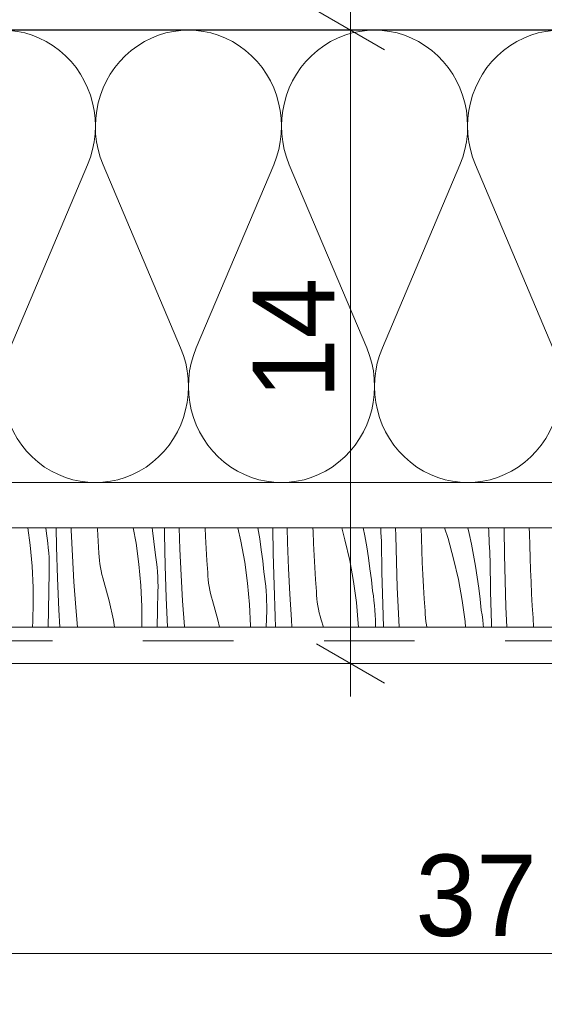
# Model space of a CAD drawing. Extents: x -349320 to -347218, y 9967 to 12937.
# Tile 8 of 16: x -347888 to -347772, y 11822 to 12039. Entities that reach past the tile are written whole.
import ezdxf

# ---------------------------------------------------------------- set-up
doc = ezdxf.new("R2010")
doc.units = 0
doc.header["$MEASUREMENT"] = 0
doc.linetypes.add('Przerywana', pattern=[40, 20, -20])
for name, color, linetype, lineweight in [('ARCH dach_Nr_Pióra__21', 7, 'Continuous', 13), ('Arch ocieplenie_Nr_Pióra__21', 7, 'Continuous', 13), ('Arch opisy_Nr_Pióra__21', 7, 'Continuous', 13), ('Arch wykończenie_Nr_Pióra__21', 7, 'Continuous', 13), ('INWENT WYMIARY_Nr_Pióra__21', 7, 'Continuous', 13), ('INWENT.ŚCIANY_Nr_Pióra__1', 7, 'Continuous', 25)]:
    doc.layers.add(name, color=color, linetype=linetype, lineweight=lineweight)
doc.layers.add('Arch ocieplenie', color=7, linetype='Continuous')
doc.layers.add('INWENT WYMIARY', color=7, linetype='Continuous')
for name, color, linetype, lineweight, true_color in [('Arch ocieplenie_Nr_Pióra__2', 7, 'Continuous', 13, 0x7f7f7f), ('Arch ocieplenie_Nr_Pióra__44', 7, 'Continuous', 18, 0x029e21), ('Arch wykończenie_Nr_Pióra__4', 7, 'Continuous', 20, 0x029e21), ('Arch wykończenie_Nr_Pióra__9', 7, 'Continuous', 13, 0x3dad99)]:
    doc.layers.add(name, color=color, linetype=linetype, lineweight=lineweight, true_color=true_color)
doc.styles.add('GENERATED_STYLE_1', font='txt')
doc.dimstyles.new('GENERATED_STYLE__1', dxfattribs={"dimtxt": 18, "dimasz": 11.4, "dimexe": 0.18, "dimexo": 0, "dimgap": 0.09, "dimtad": 1, "dimdec": 0, "dimlfac": 0.1, "dimzin": 0, "dimdsep": 46, "dimtxsty": 'GENERATED_STYLE_1', "dimblk": 'ARROWHEAD_2', "dimblk1": 'ARROWHEAD_2', "dimblk2": 'ARROWHEAD_2', "dimcen": 0.09, "dimclrd": 7, "dimclre": 7, "dimclrt": 7, "dimazin": 0, "dimtfac": 1, "dimtdec": 4, "dimtmove": 0, "dimatfit": 3, "dimfxl": 0, "dimtolj": 1, "dimtzin": 0, "dimarcsym": 0})
doc.dimstyles.new('GENERATED_STYLE__2', dxfattribs={"dimtxt": 18, "dimasz": 11.4, "dimexe": 0.18, "dimexo": 0, "dimgap": 0.09, "dimtad": 1, "dimtih": 1, "dimtoh": 1, "dimdec": 0, "dimlfac": 0.1, "dimzin": 0, "dimdsep": 46, "dimtxsty": 'GENERATED_STYLE_1', "dimblk": 'ARROWHEAD_2', "dimblk1": 'ARROWHEAD_2', "dimblk2": 'ARROWHEAD_2', "dimcen": 0.09, "dimclrd": 7, "dimclre": 7, "dimclrt": 7, "dimazin": 0, "dimtfac": 1, "dimtdec": 4, "dimtmove": 0, "dimatfit": 3, "dimfxl": 0, "dimtolj": 1, "dimtzin": 0, "dimarcsym": 0})
doc.dimstyles.new('GENERATED_STYLE__3', dxfattribs={"dimtxt": 18, "dimasz": 11.4, "dimexe": 0.18, "dimexo": 0, "dimgap": 0.09, "dimtad": 1, "dimtih": 1, "dimtoh": 1, "dimdec": 0, "dimlfac": 0.1, "dimzin": 0, "dimdsep": 46, "dimtxsty": 'GENERATED_STYLE_1', "dimblk": 'ARROWHEAD_2', "dimblk1": 'ARROWHEAD_2', "dimblk2": 'ARROWHEAD_2', "dimcen": 0.09, "dimclrd": 7, "dimclre": 7, "dimclrt": 7, "dimazin": 0, "dimtfac": 1, "dimtdec": 4, "dimtmove": 2, "dimatfit": 3, "dimfxl": 0, "dimtolj": 1, "dimtzin": 0, "dimarcsym": 0})
doc.dimstyles.new('GENERATED_STYLE__4', dxfattribs={"dimtxt": 0.18, "dimasz": 10.944, "dimexe": 0.18, "dimexo": 0.0625, "dimgap": 0.09, "dimtad": 0, "dimtih": 1, "dimtoh": 1, "dimdec": 4, "dimzin": 0, "dimdsep": 46, "dimcen": 0.09, "dimadec": 0, "dimazin": 0, "dimtfac": 1, "dimtdec": 4, "dimtmove": 0, "dimatfit": 3, "dimldrblk": 'ARROWHEAD_11', "dimfxl": 0, "dimtolj": 1, "dimtzin": 0, "dimarcsym": 0})

# ---------------------------------------------------------------- blocks, each defined once
blk = doc.blocks.new('*X4')
at = {"layer": 'Arch ocieplenie_Nr_Pióra__2', "linetype": 'Continuous'}
for p, q in [((-347886.18, 11926.95), (-347885.67, 11923.13)), ((-347882.21, 11926.95), (-347882.08, 11925.69)), ((-347881.91, 11924.63), (-347882.08, 11925.69)), ((-347879.84, 11922.75), (-347879.95, 11926.95)), ((-347876.62, 11926.44), (-347876.64, 11926.95)), ((-347876.35, 11920.73), (-347876.62, 11926.44)), ((-347870.82, 11926.62), (-347870.84, 11926.95)), ((-347870.65, 11923.96), (-347870.82, 11926.62)), ((-347862.9, 11926.95), (-347862.29, 11923.56)), ((-347858.72, 11926.95), (-347858.63, 11926.33)), ((-347858.63, 11926.33), (-347858.33, 11923.9)), ((-347856, 11925.5), (-347856.03, 11926.95)), ((-347852.61, 11922.21), (-347852.78, 11926.95)), ((-347846.95, 11925.05), (-347847.05, 11926.95)), ((-347839.79, 11926.95), (-347839.11, 11923.95)), ((-347835.35, 11926.95), (-347834.97, 11924.53)), ((-347831.99, 11921.26), (-347832.08, 11926.95)), ((-347828.8, 11923.68), (-347828.88, 11926.95)), ((-347823.18, 11926.14), (-347823.21, 11926.95)), ((-347823.07, 11923.47), (-347823.18, 11926.14)), ((-347816.86, 11926.95), (-347816.14, 11924.31)), ((-347812.11, 11926.95), (-347811.76, 11925.13)), ((-347808.23, 11926.81), (-347808.24, 11926.95)), ((-347808.19, 11925.88), (-347808.23, 11926.81)), ((-347808.14, 11924.94), (-347808.19, 11925.88)), ((-347804.92, 11925.16), (-347804.94, 11926.95)), ((-347799.26, 11924.56), (-347799.32, 11926.95)), ((-347794.13, 11926.95), (-347793.37, 11924.61)), ((-347788.99, 11926.95), (-347788.71, 11925.71)), ((-347788.71, 11925.71), (-347788.21, 11923.31)), ((-347784.39, 11926.32), (-347784.41, 11926.95)), ((-347784.35, 11925.38), (-347784.39, 11926.32)), ((-347780.98, 11926.65), (-347780.99, 11926.95)), ((-347780.91, 11920.93), (-347780.98, 11926.65)), ((-347775.37, 11925.66), (-347775.47, 11926.95)), ((-347775.32, 11922.99), (-347775.37, 11925.66)), ((-347881.77, 11923.56), (-347881.91, 11924.63)), ((-347881.66, 11922.49), (-347881.77, 11923.56)), ((-347870.47, 11921.31), (-347870.65, 11923.96)), ((-347862.29, 11923.56), (-347861.65, 11918.9)), ((-347858.33, 11923.9), (-347858.06, 11921.46)), ((-347855.83, 11918.52), (-347856, 11925.5)), ((-347846.81, 11922.39), (-347846.95, 11925.05)), ((-347839.11, 11923.95), (-347838.27, 11919.33)), ((-347834.97, 11924.53), (-347834.62, 11922.1)), ((-347828.59, 11917.97), (-347828.8, 11923.68)), ((-347822.94, 11920.81), (-347823.07, 11923.47)), ((-347816.14, 11924.31), (-347815.1, 11919.72)), ((-347811.76, 11925.13), (-347811.34, 11922.72)), ((-347808.09, 11924.01), (-347808.14, 11924.94)), ((-347807.97, 11917.03), (-347808.09, 11924.01)), ((-347804.78, 11919.45), (-347804.92, 11925.16)), ((-347799.17, 11921.9), (-347799.26, 11924.56)), ((-347793.37, 11924.61), (-347792.13, 11920.07)), ((-347784.31, 11924.45), (-347784.35, 11925.38)), ((-347784.26, 11923.51), (-347784.31, 11924.45)), ((-347784.22, 11922.58), (-347784.26, 11923.51)), ((-347885.67, 11923.13), (-347885.24, 11918.45)), ((-347881.57, 11921.42), (-347881.66, 11922.49)), ((-347881.5, 11920.35), (-347881.57, 11921.42)), ((-347879.61, 11915.77), (-347879.84, 11922.75)), ((-347870.43, 11920.52), (-347870.47, 11921.31)), ((-347857.9, 11920.39), (-347858.06, 11921.46)), ((-347852.34, 11916.5), (-347852.61, 11922.21)), ((-347846.64, 11919.73), (-347846.81, 11922.39)), ((-347834.62, 11922.1), (-347834.31, 11919.66)), ((-347831.81, 11914.28), (-347831.99, 11921.26)), ((-347811.34, 11922.72), (-347810.95, 11920.29)), ((-347799.06, 11919.24), (-347799.17, 11921.9)), ((-347788.21, 11923.31), (-347787.75, 11920.9)), ((-347784.17, 11921.65), (-347784.22, 11922.58)), ((-347784.13, 11920.71), (-347784.17, 11921.65)), ((-347775.24, 11920.33), (-347775.32, 11922.99)), ((-347881.46, 11919.27), (-347881.5, 11920.35)), ((-347881.45, 11918.19), (-347881.46, 11919.27)), ((-347876.01, 11915.02), (-347876.35, 11920.73)), ((-347870.37, 11919.73), (-347870.43, 11920.52)), ((-347870.28, 11918.95), (-347870.37, 11919.73)), ((-347857.76, 11919.33), (-347857.9, 11920.39)), ((-347857.64, 11918.26), (-347857.76, 11919.33)), ((-347846.46, 11917.07), (-347846.64, 11919.73)), ((-347838.27, 11919.33), (-347837.64, 11914.67)), ((-347834.31, 11919.66), (-347834.05, 11917.22)), ((-347822.79, 11918.15), (-347822.94, 11920.81)), ((-347815.1, 11919.72), (-347814.26, 11915.09)), ((-347810.95, 11920.29), (-347810.61, 11917.86)), ((-347804.58, 11913.74), (-347804.78, 11919.45)), ((-347798.93, 11916.58), (-347799.06, 11919.24)), ((-347792.13, 11920.07), (-347791.08, 11915.49)), ((-347787.75, 11920.9), (-347787.32, 11918.48)), ((-347784.08, 11919.78), (-347784.13, 11920.71)), ((-347783.96, 11912.79), (-347784.08, 11919.78)), ((-347780.77, 11915.22), (-347780.91, 11920.93)), ((-347775.15, 11917.67), (-347775.24, 11920.33)), ((-347885.24, 11918.45), (-347885.02, 11913.75)), ((-347881.55, 11912.94), (-347881.46, 11917.12)), ((-347881.46, 11917.12), (-347881.45, 11918.19)), ((-347870.16, 11918.16), (-347870.28, 11918.95)), ((-347870.02, 11917.39), (-347870.16, 11918.16)), ((-347869.84, 11916.62), (-347870.02, 11917.39)), ((-347861.65, 11918.9), (-347861.23, 11914.21)), ((-347857.55, 11917.19), (-347857.64, 11918.26)), ((-347857.49, 11916.11), (-347857.55, 11917.19)), ((-347855.6, 11911.54), (-347855.83, 11918.52)), ((-347846.42, 11916.28), (-347846.46, 11917.07)), ((-347833.88, 11916.16), (-347834.05, 11917.22)), ((-347828.32, 11912.26), (-347828.59, 11917.97)), ((-347822.63, 11915.49), (-347822.79, 11918.15)), ((-347810.61, 11917.86), (-347810.3, 11915.43)), ((-347807.8, 11910.05), (-347807.97, 11917.03)), ((-347787.32, 11918.48), (-347786.94, 11916.06)), ((-347775.04, 11915.01), (-347775.15, 11917.67)), ((-347879.32, 11908.8), (-347879.61, 11915.77)), ((-347875.61, 11909.32), (-347876.01, 11915.02)), ((-347869.64, 11915.85), (-347869.84, 11916.62)), ((-347869.42, 11915.1), (-347869.64, 11915.85)), ((-347868.21, 11910.83), (-347869.42, 11915.1)), ((-347857.45, 11915.04), (-347857.49, 11916.11)), ((-347857.43, 11913.96), (-347857.45, 11915.04)), ((-347852, 11910.79), (-347852.34, 11916.5)), ((-347846.36, 11915.5), (-347846.42, 11916.28)), ((-347846.27, 11914.71), (-347846.36, 11915.5)), ((-347846.15, 11913.93), (-347846.27, 11914.71)), ((-347837.64, 11914.67), (-347837.21, 11909.98)), ((-347833.74, 11915.09), (-347833.88, 11916.16)), ((-347833.63, 11914.02), (-347833.74, 11915.09)), ((-347822.44, 11912.84), (-347822.63, 11915.49)), ((-347814.26, 11915.09), (-347813.62, 11910.43)), ((-347810.3, 11915.43), (-347810.04, 11912.99)), ((-347798.78, 11913.92), (-347798.93, 11916.58)), ((-347791.08, 11915.49), (-347790.24, 11910.86)), ((-347786.94, 11916.06), (-347786.59, 11913.63)), ((-347780.57, 11909.5), (-347780.77, 11915.22)), ((-347774.91, 11912.35), (-347775.04, 11915.01)), ((-347885.02, 11913.75), (-347885.01, 11909.05)), ((-347881.63, 11908.76), (-347881.55, 11912.94)), ((-347861.23, 11914.21), (-347861.01, 11909.52)), ((-347857.53, 11908.71), (-347857.45, 11912.88)), ((-347857.45, 11912.88), (-347857.43, 11913.96)), ((-347846, 11913.15), (-347846.15, 11913.93)), ((-347845.83, 11912.38), (-347846, 11913.15)), ((-347833.54, 11912.95), (-347833.63, 11914.02)), ((-347833.47, 11911.88), (-347833.54, 11912.95)), ((-347831.58, 11907.3), (-347831.81, 11914.28)), ((-347822.41, 11912.05), (-347822.44, 11912.84)), ((-347809.87, 11911.93), (-347810.04, 11912.99)), ((-347804.31, 11908.03), (-347804.58, 11913.74)), ((-347798.61, 11911.26), (-347798.78, 11913.92)), ((-347786.59, 11913.63), (-347786.29, 11911.19)), ((-347783.79, 11905.81), (-347783.96, 11912.79)), ((-347867.28, 11906.49), (-347868.21, 11910.83)), ((-347855.32, 11904.95), (-347855.6, 11911.54)), ((-347851.59, 11905.09), (-347852, 11910.79)), ((-347845.63, 11911.62), (-347845.83, 11912.38)), ((-347845.4, 11910.86), (-347845.63, 11911.62)), ((-347844.2, 11906.59), (-347845.4, 11910.86)), ((-347833.44, 11910.8), (-347833.47, 11911.88)), ((-347833.42, 11909.73), (-347833.44, 11910.8)), ((-347827.98, 11906.56), (-347828.32, 11912.26)), ((-347822.34, 11911.26), (-347822.41, 11912.05)), ((-347822.25, 11910.48), (-347822.34, 11911.26)), ((-347822.13, 11909.7), (-347822.25, 11910.48)), ((-347813.62, 11910.43), (-347813.2, 11905.75)), ((-347809.73, 11910.86), (-347809.87, 11911.93)), ((-347809.62, 11909.79), (-347809.73, 11910.86)), ((-347798.43, 11908.6), (-347798.61, 11911.26)), ((-347790.24, 11910.86), (-347789.61, 11906.2)), ((-347786.29, 11911.19), (-347786.02, 11908.76)), ((-347774.77, 11909.69), (-347774.91, 11912.35)), ((-347885.05, 11907.67), (-347885.01, 11909.05)), ((-347881.7, 11904.95), (-347881.63, 11908.76)), ((-347879.13, 11904.95), (-347879.32, 11908.8)), ((-347875.24, 11904.95), (-347875.61, 11909.32)), ((-347861.01, 11909.52), (-347861, 11904.95)), ((-347857.61, 11904.95), (-347857.53, 11908.71)), ((-347837.21, 11909.98), (-347836.99, 11905.28)), ((-347833.51, 11904.95), (-347833.43, 11908.65)), ((-347833.43, 11908.65), (-347833.42, 11909.73)), ((-347821.99, 11908.92), (-347822.13, 11909.7)), ((-347821.82, 11908.15), (-347821.99, 11908.92)), ((-347821.62, 11907.38), (-347821.82, 11908.15)), ((-347809.53, 11908.72), (-347809.62, 11909.79)), ((-347809.46, 11907.64), (-347809.53, 11908.72)), ((-347807.63, 11904.95), (-347807.8, 11910.05)), ((-347798.39, 11907.81), (-347798.43, 11908.6)), ((-347785.86, 11907.69), (-347786.02, 11908.76)), ((-347780.35, 11904.95), (-347780.57, 11909.5)), ((-347774.6, 11907.03), (-347774.77, 11909.69)), ((-347885.17, 11904.95), (-347885.1, 11906.3)), ((-347885.1, 11906.3), (-347885.05, 11907.67)), ((-347867.06, 11904.95), (-347867.28, 11906.49)), ((-347843.84, 11904.95), (-347844.2, 11906.59)), ((-347831.48, 11904.95), (-347831.58, 11907.3)), ((-347827.87, 11904.95), (-347827.98, 11906.56)), ((-347821.39, 11906.63), (-347821.62, 11907.38)), ((-347820.91, 11904.95), (-347821.39, 11906.63)), ((-347809.42, 11906.57), (-347809.46, 11907.64)), ((-347809.41, 11905.49), (-347809.42, 11906.57)), ((-347804.13, 11904.95), (-347804.31, 11908.03)), ((-347798.33, 11907.03), (-347798.39, 11907.81)), ((-347798.24, 11906.24), (-347798.33, 11907.03)), ((-347798.12, 11905.46), (-347798.24, 11906.24)), ((-347789.61, 11906.2), (-347789.5, 11904.95)), ((-347785.72, 11906.62), (-347785.86, 11907.69)), ((-347785.6, 11905.55), (-347785.72, 11906.62)), ((-347774.46, 11904.95), (-347774.6, 11907.03)), ((-347851.58, 11904.95), (-347851.59, 11905.09)), ((-347836.99, 11905.28), (-347836.99, 11904.95)), ((-347813.2, 11905.75), (-347813.16, 11904.95)), ((-347809.41, 11904.95), (-347809.41, 11905.49)), ((-347798.02, 11904.95), (-347798.12, 11905.46)), ((-347785.55, 11904.95), (-347785.6, 11905.55)), ((-347783.76, 11904.95), (-347783.79, 11905.81))]:
    blk.add_line(p, q, dxfattribs=at)
blk = doc.blocks.new('Wypełnienie_2')
at = {"layer": 'Arch ocieplenie_Nr_Pióra__21', "linetype": 'Continuous'}
for p, q in [((-347220.22, 11926.95), (-348004.05, 11926.95)), ((-348099.05, 11904.95), (-347220.22, 11904.95))]:
    blk.add_line(p, q, dxfattribs=at)
at = {"layer": 'Arch ocieplenie_Nr_Pióra__2', "linetype": 'Continuous'}
blk.add_blockref('*X4', (0, 0), dxfattribs=at)
blk = doc.blocks.new('Izolacja cieplna 14_2', base_point=(-347604.05, 12036.95))
at = {"layer": 'Arch ocieplenie_Nr_Pióra__44', "linetype": 'Continuous'}
for p, q in [((-347872.99, 12007.15), (-347890.1, 11966.74)), ((-347852.44, 11966.74), (-347869.54, 12007.15)), ((-347831.88, 12007.15), (-347848.99, 11966.74)), ((-347811.33, 11966.74), (-347828.43, 12007.15)), ((-347790.77, 12007.15), (-347807.87, 11966.74)), ((-347770.22, 11966.74), (-347787.32, 12007.15))]:
    blk.add_line(p, q, dxfattribs=at)
for centre, start_param, end_param in [((-347891.82, 12015.68), 1.158004, 5.125183), ((-347850.71, 12015.68), 1.158004, 5.125183), ((-347809.6, 12015.68), 1.158004, 5.125183), ((-347768.49, 12015.68), 1.158004, 5.125183), ((-347871.27, 11958.21), 4.299595, 8.266775), ((-347830.16, 11958.21), 4.299595, 8.266775), ((-347789.05, 11958.21), 4.299595, 8.266775)]:
    blk.add_ellipse(centre, major_axis=(0, -21.27), ratio=0.96651, start_param=start_param, end_param=end_param, dxfattribs=at)
blk = doc.blocks.new('*D12')
at = {"layer": 'INWENT WYMIARY_Nr_Pióra__21', "linetype": 'Continuous'}
for p, q in [((-347814.92, 12036.95), (-347814.92, 12044.28)), ((-347807.42, 12032.62), (-347822.42, 12041.28)), ((-347803.67, 12036.95), (-347826.17, 12036.95)), ((-347814.92, 11896.94), (-347814.92, 12036.95)), ((-347822.42, 11901.27), (-347807.42, 11892.61)), ((-347803.67, 11896.94), (-347826.17, 11896.94)), ((-347814.92, 11889.61), (-347814.92, 11896.94))]:
    blk.add_line(p, q, dxfattribs=at)
at = {"layer": 'INWENT WYMIARY_Nr_Pióra__21', "insert": (-347818.52, 11955.42), "char_height": 18, "attachment_point": 7, "rotation": 90, "style": 'GENERATED_STYLE_1'}
blk.add_mtext('{14}', dxfattribs=at)
blk = doc.blocks.new('ARROWHEAD_2')
at = {"color": 0, "linetype": 'Continuous', "lineweight": 0}
for p, q in [((-0.378, -0.655), (0.378, 0.655)), ((0, 0), (-1, 0))]:
    blk.add_line(p, q, dxfattribs=at)
blk = doc.blocks.new('*D14')
at = {"layer": 'INWENT WYMIARY_Nr_Pióra__21', "linetype": 'Continuous'}
for p, q in [((-348189.05, 11821.6), (-348189.05, 11844.1)), ((-348104.05, 11821.6), (-348104.05, 11844.1)), ((-348184.72, 11840.35), (-348193.38, 11825.35)), ((-348099.72, 11840.35), (-348108.38, 11825.35)), ((-348196.38, 11832.85), (-348189.05, 11832.85)), ((-348189.05, 11832.85), (-348104.05, 11832.85))]:
    blk.add_line(p, q, dxfattribs=at)
at = {"layer": 'INWENT WYMIARY_Nr_Pióra__21', "char_height": 18, "attachment_point": 7, "style": 'GENERATED_STYLE_1'}
for s, insert in [('{8}', (-348152.31, 11836.45)), ('{37}', (-347800.57, 11836.45)), ('{4}', (-347999.81, 11836.45)), ('{4}', (-347589.81, 11836.45)), ('{ }', (-348061.93, 11836.45))]:
    blk.add_mtext(s, dxfattribs=dict(at, insert=insert))
blk = doc.blocks.new('*D15')
at = {"layer": 'INWENT WYMIARY_Nr_Pióra__21', "linetype": 'Continuous'}
for p, q in [((-348104.05, 11821.6), (-348104.05, 11844.1)), ((-348014.05, 11821.6), (-348014.05, 11844.1)), ((-348099.72, 11840.35), (-348108.38, 11825.35)), ((-348009.72, 11840.35), (-348018.38, 11825.35)), ((-348104.05, 11832.85), (-348014.05, 11832.85))]:
    blk.add_line(p, q, dxfattribs=at)
at = {"layer": 'INWENT WYMIARY_Nr_Pióra__21', "char_height": 18, "attachment_point": 7, "style": 'GENERATED_STYLE_1'}
for s, insert in [('{8}', (-348152.31, 11836.45)), ('{37}', (-347800.57, 11836.45)), ('{4}', (-347999.81, 11836.45)), ('{4}', (-347589.81, 11836.45)), ('{ }', (-348061.93, 11836.45))]:
    blk.add_mtext(s, dxfattribs=dict(at, insert=insert))
blk = doc.blocks.new('*D16')
at = {"layer": 'INWENT WYMIARY_Nr_Pióra__21', "linetype": 'Continuous'}
for p, q in [((-348014.05, 11821.6), (-348014.05, 11844.1)), ((-347974.05, 11821.6), (-347974.05, 11844.1)), ((-348009.72, 11840.35), (-348018.38, 11825.35)), ((-347969.72, 11840.35), (-347978.38, 11825.35)), ((-348014.05, 11832.85), (-347974.05, 11832.85))]:
    blk.add_line(p, q, dxfattribs=at)
at = {"layer": 'INWENT WYMIARY_Nr_Pióra__21', "char_height": 18, "attachment_point": 7, "style": 'GENERATED_STYLE_1'}
for s, insert in [('{8}', (-348152.31, 11836.45)), ('{37}', (-347800.57, 11836.45)), ('{4}', (-347999.81, 11836.45)), ('{4}', (-347589.81, 11836.45)), ('{ }', (-348061.93, 11836.45))]:
    blk.add_mtext(s, dxfattribs=dict(at, insert=insert))
blk = doc.blocks.new('*D17')
at = {"layer": 'INWENT WYMIARY_Nr_Pióra__21', "linetype": 'Continuous'}
for p, q in [((-347974.05, 11821.6), (-347974.05, 11844.1)), ((-347604.05, 11821.6), (-347604.05, 11844.1)), ((-347969.72, 11840.35), (-347978.38, 11825.35)), ((-347599.72, 11840.35), (-347608.38, 11825.35)), ((-347974.05, 11832.85), (-347604.05, 11832.85))]:
    blk.add_line(p, q, dxfattribs=at)
at = {"layer": 'INWENT WYMIARY_Nr_Pióra__21', "char_height": 18, "attachment_point": 7, "style": 'GENERATED_STYLE_1'}
for s, insert in [('{8}', (-348152.31, 11836.45)), ('{37}', (-347800.57, 11836.45)), ('{4}', (-347999.81, 11836.45)), ('{4}', (-347589.81, 11836.45)), ('{ }', (-348061.93, 11836.45))]:
    blk.add_mtext(s, dxfattribs=dict(at, insert=insert))
blk = doc.blocks.new('*D18')
at = {"layer": 'INWENT WYMIARY_Nr_Pióra__21', "linetype": 'Continuous'}
for p, q in [((-347604.05, 11821.6), (-347604.05, 11844.1)), ((-347564.05, 11821.6), (-347564.05, 11844.1)), ((-347599.72, 11840.35), (-347608.38, 11825.35)), ((-347568.38, 11825.35), (-347559.72, 11840.35)), ((-347604.05, 11832.85), (-347564.05, 11832.85)), ((-347564.05, 11832.85), (-347556.71, 11832.85))]:
    blk.add_line(p, q, dxfattribs=at)
at = {"layer": 'INWENT WYMIARY_Nr_Pióra__21', "char_height": 18, "attachment_point": 7, "style": 'GENERATED_STYLE_1'}
for s, insert in [('{8}', (-348152.31, 11836.45)), ('{37}', (-347800.57, 11836.45)), ('{4}', (-347999.81, 11836.45)), ('{4}', (-347589.81, 11836.45)), ('{ }', (-348061.93, 11836.45))]:
    blk.add_mtext(s, dxfattribs=dict(at, insert=insert))
blk = doc.blocks.new('*D19')
at = {"layer": 'INWENT WYMIARY_Nr_Pióra__21', "linetype": 'Continuous'}
for p, q in [((-348184.05, 12180.13), (-348184.05, 12202.63)), ((-348154.05, 12180.13), (-348154.05, 12202.63)), ((-348179.72, 12198.88), (-348188.38, 12183.88)), ((-348149.72, 12198.88), (-348158.38, 12183.88)), ((-348191.38, 12191.38), (-348184.05, 12191.38)), ((-348184.05, 12191.38), (-348154.05, 12191.38))]:
    blk.add_line(p, q, dxfattribs=at)
at = {"layer": 'INWENT WYMIARY_Nr_Pióra__21', "char_height": 18, "attachment_point": 7, "style": 'GENERATED_STYLE_1'}
for s, insert in [('{3}', (-348213.15, 12194.98)), ('{16}', (-348085.57, 12194.98)), ('{41}', (-347800.57, 12194.98))]:
    blk.add_mtext(s, dxfattribs=dict(at, insert=insert))
blk = doc.blocks.new('*D20')
at = {"layer": 'INWENT WYMIARY_Nr_Pióra__21', "linetype": 'Continuous'}
for p, q in [((-348154.05, 12180.13), (-348154.05, 12202.63)), ((-347994.05, 12180.13), (-347994.05, 12202.63)), ((-348149.72, 12198.88), (-348158.38, 12183.88)), ((-347989.72, 12198.88), (-347998.38, 12183.88)), ((-348154.05, 12191.38), (-347994.05, 12191.38))]:
    blk.add_line(p, q, dxfattribs=at)
at = {"layer": 'INWENT WYMIARY_Nr_Pióra__21', "char_height": 18, "attachment_point": 7, "style": 'GENERATED_STYLE_1'}
for s, insert in [('{3}', (-348213.15, 12194.98)), ('{16}', (-348085.57, 12194.98)), ('{41}', (-347800.57, 12194.98))]:
    blk.add_mtext(s, dxfattribs=dict(at, insert=insert))
blk = doc.blocks.new('*D21')
at = {"layer": 'INWENT WYMIARY_Nr_Pióra__21', "linetype": 'Continuous'}
for p, q in [((-347994.05, 12180.13), (-347994.05, 12202.63)), ((-347584.05, 12180.13), (-347584.05, 12202.63)), ((-347989.72, 12198.88), (-347998.38, 12183.88)), ((-347588.38, 12183.88), (-347579.72, 12198.88)), ((-347994.05, 12191.38), (-347584.05, 12191.38)), ((-347584.05, 12191.38), (-347576.71, 12191.38))]:
    blk.add_line(p, q, dxfattribs=at)
at = {"layer": 'INWENT WYMIARY_Nr_Pióra__21', "char_height": 18, "attachment_point": 7, "style": 'GENERATED_STYLE_1'}
for s, insert in [('{3}', (-348213.15, 12194.98)), ('{16}', (-348085.57, 12194.98)), ('{41}', (-347800.57, 12194.98))]:
    blk.add_mtext(s, dxfattribs=dict(at, insert=insert))
blk = doc.blocks.new('ARROWHEAD_11')
at = {"color": 0, "linetype": 'Continuous', "lineweight": 0}
blk.add_line((0, 0), (-1, 0), dxfattribs=at)
at = {"color": 0, "linetype": 'Continuous', "lineweight": 0, "const_width": 0.25, "flags": 128}
blk.add_lwpolyline([(-0.125, 0, 1), (0.125, 0, 1)], format="xyb", close=True, dxfattribs=at)

msp = doc.modelspace()

# ---------------------------------------------------------------- linework, layer by layer
at = {"layer": 'ARCH dach_Nr_Pióra__21', "linetype": 'Przerywana'}
msp.add_line((-348100.75, 11901.95), (-347220.22, 11901.95), dxfattribs=at)
at = {"layer": 'Arch wykończenie_Nr_Pióra__21', "linetype": 'Continuous'}
for p, q in [((-348004.05, 11926.95), (-347220.22, 11926.95)), ((-348099.05, 11904.95), (-347220.22, 11904.95))]:
    msp.add_line(p, q, dxfattribs=at)
at = {"layer": 'Arch wykończenie_Nr_Pióra__4', "linetype": 'Continuous'}
msp.add_line((-347974.05, 11936.95), (-347604.05, 11936.95), dxfattribs=at)
at = {"layer": 'Arch wykończenie_Nr_Pióra__9', "linetype": 'Continuous'}
msp.add_line((-348098.05, 11896.94), (-347220.22, 11896.94), dxfattribs=at)
at = {"layer": 'INWENT.ŚCIANY_Nr_Pióra__1', "linetype": 'Continuous'}
msp.add_line((-347220.22, 12036.95), (-348154.05, 12036.95), dxfattribs=at)

# ---------------------------------------------------------------- block references
at = {"layer": 'Arch ocieplenie', "color": 104, "linetype": 'Continuous', "lineweight": 20, "true_color": 0x029e21}
msp.add_blockref('Izolacja cieplna 14_2', (-347604.05, 12036.95), dxfattribs=at)
at = {"layer": 'Arch ocieplenie_Nr_Pióra__2', "linetype": 'Continuous'}
msp.add_blockref('Wypełnienie_2', (0, 0), dxfattribs=at)

# ---------------------------------------------------------------- dimensions: what is measured, and where the dimension line sits
at = {"layer": 'INWENT WYMIARY', "linetype": 'Continuous'}
for base, p1, p2, dimstyle, picture, middle in [((-348184.05, 12191.38), (-348184.05, 12182.85), (-348154.05, 12036.95), 'GENERATED_STYLE__3', '*D19', (-348206.32, 12203.98)), ((-348184.05, 12191.38), (-348154.05, 12036.95), (-347994.05, 11974.21), 'GENERATED_STYLE__2', '*D20', (-348071.91, 12203.98)), ((-348184.05, 12191.38), (-347994.05, 11974.21), (-347584.05, 12036.95), 'GENERATED_STYLE__2', '*D21', (-347786.91, 12203.98)), ((-348189.05, 11832.85), (-348014.05, 11926.95), (-347974.05, 11926.95), 'GENERATED_STYLE__2', '*D16', (-347992.98, 11845.45)), ((-348189.05, 11832.85), (-347974.05, 11926.95), (-347604.05, 11926.95), 'GENERATED_STYLE__2', '*D17', (-347786.91, 11845.45)), ((-348189.05, 11832.85), (-347604.05, 11926.95), (-347564.05, 11926.95), 'GENERATED_STYLE__2', '*D18', (-347582.98, 11845.45))]:
    dim = msp.add_linear_dim(base=base, p1=p1, p2=p2, dimstyle=dimstyle, dxfattribs=at)
    dim.commit()
    dim.dimension.update_dxf_attribs({"geometry": picture, "text_midpoint": middle})
dim = msp.add_linear_dim(base=(-347814.92, 11896.94), p1=(-348389.97, 11896.94), p2=(-348367.39, 12036.95), angle=90, dimstyle='GENERATED_STYLE__1', dxfattribs=at)
dim.commit()
dim.dimension.update_dxf_attribs({"geometry": '*D12', "text_midpoint": (-347827.52, 11969.08)})
for p1, p2, text, picture, middle in [((-348104.05, 11833.14), (-348014.05, 11926.95), ' ', '*D15', (-348058.47, 11845.45)), ((-348189.05, 11857.17), (-348104.05, 11833.14), '8', '*D14', (-348145.48, 11845.45))]:
    dim = msp.add_linear_dim(base=(-348189.05, 11832.85), p1=p1, p2=p2, text=text, dimstyle='GENERATED_STYLE__2', dxfattribs=at)
    dim.commit()
    dim.dimension.update_dxf_attribs({"geometry": picture, "text_midpoint": middle})

# ---------------------------------------------------------------- leaders
at = {"layer": 'Arch opisy_Nr_Pióra__21', "linetype": 'Continuous', "annotation_type": 0, "has_hookline": 1, "hookline_direction": 1, "text_width": 139.71}
msp.add_leader([(-347618.49, 12036.95), (-347738.06, 12412.96), (-347876.16, 12412.96)], dimstyle='GENERATED_STYLE__4', dxfattribs=at)

doc.saveas('drawing.dxf')
